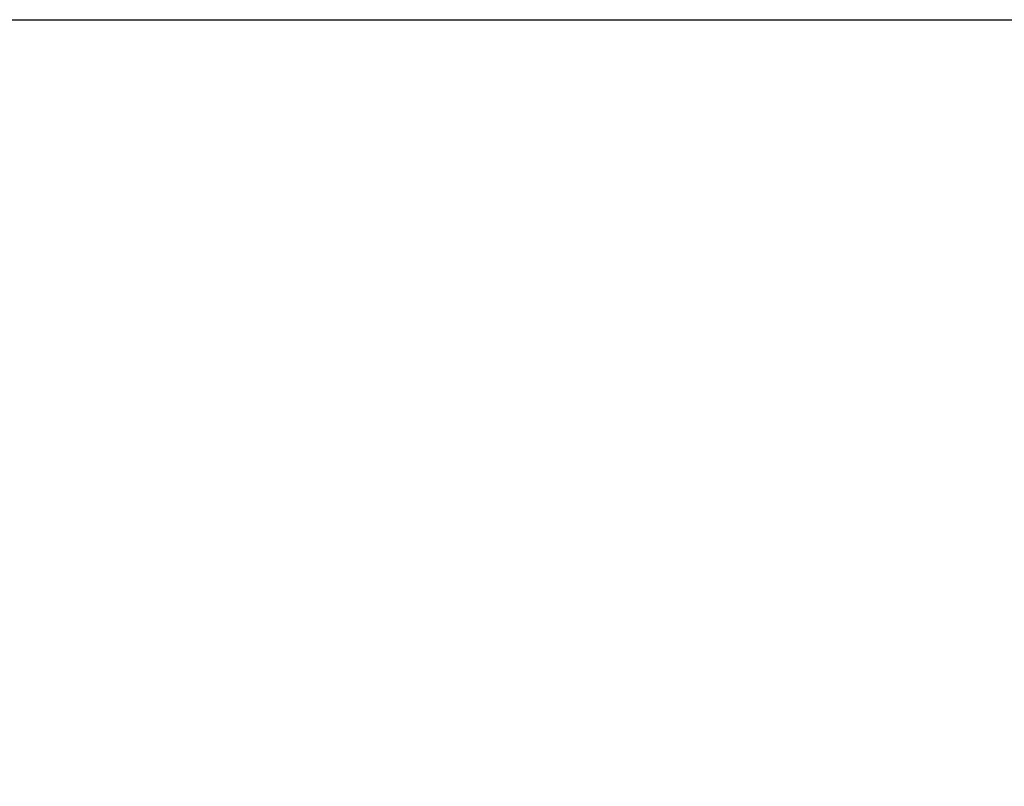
# Model space of a CAD drawing. Header units: millimetres. Extents: x 15 to 2005, y -26 to 622.
# Tile 233 of 256: x 87.4026 to 87.4526, y -12.1838 to -12.1449. Entities that reach past the tile are written whole.
import ezdxf

# ---------------------------------------------------------------- set-up
doc = ezdxf.new("R2010")
doc.units = ezdxf.units.MM

# ---------------------------------------------------------------- blocks, each defined once
blk = doc.blocks.new('SG')
at = {"color": 7, "linetype": 'Continuous'}
blk.add_open_spline([(87.4026, -12.243162), (87.404006, -12.243153), (87.40542, -12.243123), (87.406841, -12.243073), (87.408268, -12.243002), (87.409703, -12.24291), (87.411143, -12.242797), (87.412589, -12.242662), (87.414041, -12.242506), (87.415497, -12.242327), (87.416958, -12.242126), (87.418422, -12.241903), (87.419891, -12.241656), (87.421362, -12.241387), (87.422835, -12.241094), (87.424311, -12.240777), (87.425788, -12.240437), (87.427266, -12.240073), (87.428744, -12.239685), (87.430222, -12.239272), (87.431699, -12.238835), (87.433175, -12.238374), (87.434649, -12.237888), (87.43612, -12.237377), (87.437589, -12.236842), (87.439053, -12.236282), (87.440514, -12.235697), (87.441969, -12.235087), (87.443419, -12.234452), (87.444863, -12.233793), (87.4463, -12.233109), (87.44773, -12.2324), (87.449152, -12.231667), (87.450565, -12.230909), (87.451969, -12.230127), (87.453363, -12.22932), (87.454747, -12.22849), (87.456119, -12.227636), (87.45748, -12.226758), (87.458829, -12.225857), (87.460165, -12.224933), (87.461487, -12.223985), (87.462796, -12.223016), (87.464089, -12.222024), (87.465368, -12.22101), (87.466631, -12.219975), (87.467878, -12.218918), (87.469108, -12.217841), (87.47032, -12.216743), (87.471515, -12.215625), (87.472691, -12.214487), (87.473849, -12.213331), (87.474988, -12.212156), (87.476106, -12.210963), (87.477205, -12.209752), (87.478283, -12.208524), (87.479341, -12.207279), (87.480377, -12.206018), (87.481391, -12.204742), (87.482383, -12.203451), (87.483353, -12.202145), (87.484301, -12.200826), (87.485225, -12.199493), (87.486127, -12.198147), (87.487005, -12.19679), (87.487859, -12.195421), (87.48869, -12.194041), (87.489496, -12.192651), (87.490279, -12.191251), (87.491037, -12.189843), (87.49177, -12.188425), (87.492479, -12.187), (87.493164, -12.185568), (87.493824, -12.18413), (87.494459, -12.182685), (87.495069, -12.181235), (87.495655, -12.17978), (87.496216, -12.178322), (87.496752, -12.176859), (87.497264, -12.175394), (87.497751, -12.173926), (87.498213, -12.172457), (87.498652, -12.170986), (87.499066, -12.169515), (87.499456, -12.168044), (87.499822, -12.166573), (87.500164, -12.165103), (87.500482, -12.163635), (87.500778, -12.162169), (87.50105, -12.160705), (87.501299, -12.159245), (87.501525, -12.157788), (87.501729, -12.156335), (87.501911, -12.154886), (87.502071, -12.153443), (87.502209, -12.152004), (87.502326, -12.150572), (87.502421, -12.149146), (87.502496, -12.147726), (87.502551, -12.146313), (87.502585, -12.144908)], degree=1, knots=[0, 0, 0.00905, 0.018152, 0.027304, 0.036507, 0.04576, 0.055062, 0.064412, 0.07381, 0.083256, 0.092749, 0.102287, 0.111871, 0.1215, 0.131172, 0.140887, 0.150645, 0.160443, 0.170283, 0.180161, 0.190079, 0.200034, 0.210025, 0.220052, 0.230114, 0.24021, 0.250338, 0.260497, 0.270686, 0.280905, 0.291152, 0.301425, 0.311724, 0.322047, 0.332394, 0.342762, 0.353151, 0.363558, 0.373984, 0.384427, 0.394885, 0.405356, 0.41584, 0.426336, 0.436841, 0.447355, 0.457875, 0.468401, 0.478932, 0.489465, 0.5, 0.510535, 0.521068, 0.531599, 0.542125, 0.552645, 0.563159, 0.573664, 0.58416, 0.594644, 0.605115, 0.615573, 0.626016, 0.636442, 0.646849, 0.657238, 0.667606, 0.677953, 0.688276, 0.698575, 0.708848, 0.719095, 0.729314, 0.739503, 0.749662, 0.75979, 0.769886, 0.779948, 0.789975, 0.799966, 0.809921, 0.819839, 0.829717, 0.839557, 0.849355, 0.859113, 0.868828, 0.8785, 0.888129, 0.897713, 0.907251, 0.916744, 0.92619, 0.935588, 0.944938, 0.95424, 0.963493, 0.972696, 0.981848, 0.99095, 1, 1], dxfattribs=at)

msp = doc.modelspace()

# ---------------------------------------------------------------- linework, layer by layer
at = {"color": 7, "linetype": 'Continuous'}
msp.add_line((86.84914, -12.144908), (87.502585, -12.144908), dxfattribs=at)
msp.add_arc((87.4026, -12.143162), 0.1, 270, 359, dxfattribs=at)

# ---------------------------------------------------------------- block references
msp.add_blockref('SG', (0, 0))

doc.saveas('drawing.dxf')
